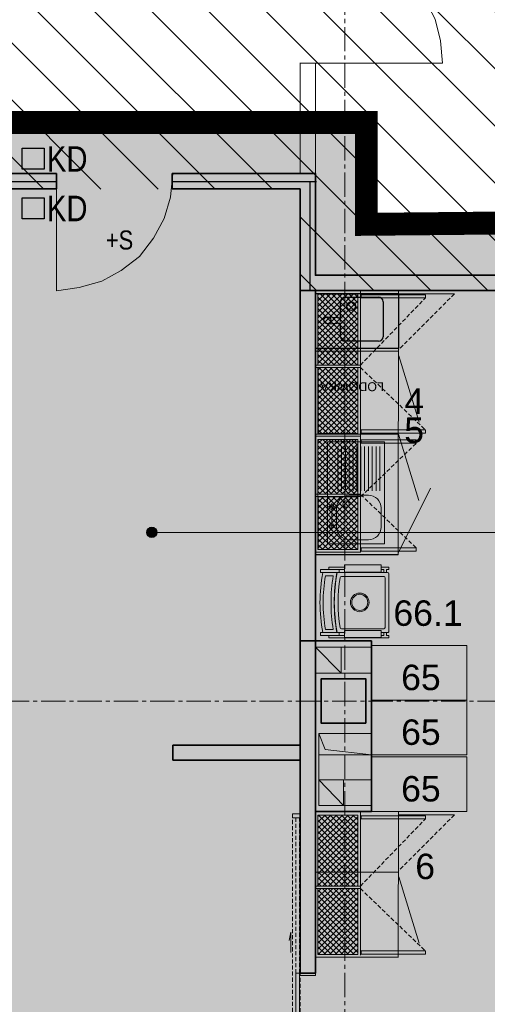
# Model space of a CAD drawing. Header units: millimetres. Extents: x -9409 to 0, y -5353 to 3057.
# Tile 250 of 256: x -5545 to -5178, y 269 to 1042. Entities that reach past the tile are written whole.
import ezdxf

# ---------------------------------------------------------------- set-up
doc = ezdxf.new("R2010")
doc.units = ezdxf.units.MM
for name, pattern in [('ACAD_ISO02W100', [15, 12, -3]), ('CENTER2', [28.575, 19.05, -3.175, 3.175, -3.175]), ('CONTINU', [0]), ('DASHED2', [0.375, 0.25, -0.125]), ('HIDDEN2', [4.7625, 3.175, -1.5875])]:
    doc.linetypes.add(name, pattern=pattern)
for name, color, linetype in [('72', 1, 'Continuous'), ('PDF _Geometria', 7, 'Continuous'), ('Z55', 151, 'Continuous')]:
    doc.layers.add(name, color=color, linetype=linetype)
for name, color, linetype, lineweight in [('A-AREA-____-IDEN', 81, 'Continuous', 5), ('SQ EI', 1, 'ZYGZAK', 9), ('sq_bud istn', 253, 'Continuous', 15), ('SQ_Drzwi', 170, 'Continuous', 9), ('SQ_HATCH', 140, 'Continuous', 13), ('SQ_ISTN.Ściany', 140, 'Continuous', 35), ('Sq_Okna', 170, 'Continuous', 9), ('SQ_Osie', 220, 'CENTER2', 9), ('SQ_PROJ.Ściany', 7, 'Continuous', 35), ('SQ_TECHNOLOGIA', 251, 'Continuous', 9), ('SQ_TECHNOLOGIA OPIS', 7, 'Continuous', 9), ('SQ_ZAKRES_OPRACOWANIA', 7, 'ACAD_ISO02W100', 20), ('WYPOSAŻENIE WBUDOWANE', 11, 'Continuous', 25)]:
    doc.layers.add(name, color=color, linetype=linetype, lineweight=lineweight)
doc.layers.add('SQ_P.POŻ', color=7, linetype='CONTINU', lineweight=13, true_color=0xc70000)
doc.styles.add('ARIAL', font='arial.ttf')
doc.styles.add('Arial Narrow_2', font='ARIALN.TTF', dxfattribs={"height": 20})
doc.styles.get("Standard").update_dxf_attribs({"font": 'arial.ttf'})
doc.linetypes.add('ZYGZAK', pattern='A,0.00254,-5.08,[131,ltypeshp.shx,S=5.08,R=0,X=-5.08,Y=0],-10.16,[131,ltypeshp.shx,S=5.08,R=180,X=5.08,Y=0],-5.08', length=20.32254)
pattern_1 = [(45, (1490587.5513, -878932.3244), (-2.24506403, 2.24506403), []), (135, (1490587.5513, -878932.3244), (-2.24506403, -2.24506403), [])]

# ---------------------------------------------------------------- blocks, each defined once
blk = doc.blocks.new('point')
at = {"layer": 'A-AREA-____-IDEN', "lineweight": -2}
h = blk.add_hatch(color=256, dxfattribs=at)
h.dxf.hatch_style = 1
edge = h.paths.add_edge_path()
edge.add_arc((0, 0), 4, 0, 360)
blk.add_circle((0, 0), 4, dxfattribs=at)
blk = doc.blocks.new('drzwi przesuwne 120')
at = {"layer": 'SQ_Drzwi', "linetype": 'HIDDEN2'}
for points in [[(7475.18, 7012.23), (7475.18, 6761.23), (7469.18, 6761.23), (7469.18, 7012.23)], [(7472.68, 7009.23), (7472.68, 6887.23), (7469.68, 6887.23), (7469.68, 7009.23)]]:
    blk.add_lwpolyline(points, close=True, dxfattribs=at)
at = {"layer": 'SQ_Drzwi'}
for points in [[(7469.18, 7012.23), (7475.18, 7012.23), (7475.18, 7009.23), (7469.18, 7009.23)], [(7472.68, 6887.23), (7472.68, 6765.23), (7469.68, 6765.23), (7469.68, 6887.23)]]:
    blk.add_lwpolyline(points, close=True, dxfattribs=at)
for points in [[(7476.41, 6903.34), (7476.41, 6919.34), (7477.91, 6912.72)], [(7469.68, 6885.23), (7469.68, 6887.23), (7457.18, 6887.23), (7457.18, 6885.23), (7469.68, 6885.23)], [(7513.7, 6834.23), (7454.08, 6834.23)], [(7475.18, 6763.23), (7475.18, 6765.23), (7457.18, 6765.23), (7457.18, 6763.23), (7469.18, 6763.23)], [(7475.18, 6763.23), (7475.18, 6761.23), (7469.18, 6761.23), (7469.18, 6763.23)]]:
    blk.add_lwpolyline(points, dxfattribs=at)
blk.add_circle((7527.21, 6836.23), 13, dxfattribs=at)
blk = doc.blocks.new('słupy konstr bud B')
at = {"layer": 'SQ_ISTN.Ściany', "lineweight": 5}
h = blk.add_hatch(dxfattribs=at)
h.set_pattern_fill('JIS_STN_1E', color=256, scale=10)
h.paths.add_polyline_path([(21350.78, 18613.95), (21315.78, 18613.95), (21315.78, 18578.95), (21350.78, 18578.95)])
h.paths.add_polyline_path([(21890.78, 18613.95), (21855.78, 18613.95), (21855.78, 18578.95), (21890.78, 18578.95)])
h.paths.add_polyline_path([(22190.78, 18613.95), (22155.78, 18613.95), (22155.78, 18578.95), (22190.78, 18578.95)])
h.paths.add_polyline_path([(22730.78, 18613.95), (22695.78, 18613.95), (22695.78, 18578.95), (22730.78, 18578.95)])
h.paths.add_polyline_path([(22730.78, 17953.95), (22695.78, 17953.95), (22695.78, 17918.95), (22730.78, 17918.95)])
h.paths.add_polyline_path([(22190.78, 17953.95), (22155.78, 17953.95), (22155.78, 17918.95), (22190.78, 17918.95)])
h.paths.add_polyline_path([(21890.78, 17953.95), (21855.78, 17953.95), (21855.78, 17918.95), (21890.78, 17918.95)])
h.paths.add_polyline_path([(21350.78, 17953.95), (21315.78, 17953.95), (21315.78, 17918.95), (21350.78, 17918.95)])
h.paths.add_polyline_path([(21350.78, 17293.95), (21315.78, 17293.95), (21315.78, 17258.95), (21350.78, 17258.95)])
h.paths.add_polyline_path([(21890.78, 17293.95), (21855.78, 17293.95), (21855.78, 17258.95), (21890.78, 17258.95)])
h.paths.add_polyline_path([(22190.78, 17293.95), (22155.78, 17293.95), (22155.78, 17258.95), (22190.78, 17258.95)])
h.paths.add_polyline_path([(22730.78, 17293.95), (22695.78, 17293.95), (22695.78, 17258.95), (22730.78, 17258.95)])
h.paths.add_polyline_path([(22695.78, 16633.95), (22730.78, 16633.95), (22730.78, 16598.95), (22695.78, 16598.95)])
h.paths.add_polyline_path([(22695.78, 14653.95), (22730.78, 14653.95), (22730.78, 14618.95), (22695.78, 14618.95)])
h.paths.add_polyline_path([(22695.78, 15313.95), (22730.78, 15313.95), (22730.78, 15278.95), (22695.78, 15278.95)])
h.paths.add_polyline_path([(22695.78, 15973.95), (22730.78, 15973.95), (22730.78, 15938.95), (22695.78, 15938.95)])
h.paths.add_polyline_path([(22155.78, 14653.95), (22190.78, 14653.95), (22190.78, 14618.95), (22155.78, 14618.95)])
h.paths.add_polyline_path([(22155.78, 15313.95), (22190.78, 15313.95), (22190.78, 15278.95), (22155.78, 15278.95)])
h.paths.add_polyline_path([(22155.78, 15973.95), (22190.78, 15973.95), (22190.78, 15938.95), (22155.78, 15938.95)])
h.paths.add_polyline_path([(22155.78, 16633.95), (22190.78, 16633.95), (22190.78, 16598.95), (22155.78, 16598.95)])
h.paths.add_polyline_path([(21855.78, 14653.95), (21890.78, 14653.95), (21890.78, 14618.95), (21855.78, 14618.95)])
h.paths.add_polyline_path([(21855.78, 15313.95), (21890.78, 15313.95), (21890.78, 15278.95), (21855.78, 15278.95)])
h.paths.add_polyline_path([(21855.78, 15973.95), (21890.78, 15973.95), (21890.78, 15938.95), (21855.78, 15938.95)])
h.paths.add_polyline_path([(21855.78, 16633.95), (21890.78, 16633.95), (21890.78, 16598.95), (21855.78, 16598.95)])
h.paths.add_polyline_path([(21315.78, 14653.95), (21350.78, 14653.95), (21350.78, 14618.95), (21315.78, 14618.95)])
h.paths.add_polyline_path([(21315.78, 15313.95), (21350.78, 15313.95), (21350.78, 15278.95), (21315.78, 15278.95)])
h.paths.add_polyline_path([(21315.78, 15973.95), (21350.78, 15973.95), (21350.78, 15938.95), (21315.78, 15938.95)])
h.paths.add_polyline_path([(21315.78, 16633.95), (21350.78, 16633.95), (21350.78, 16598.95), (21315.78, 16598.95)])
at = {"layer": 'SQ_ISTN.Ściany'}
blk.add_lwpolyline([(21855.78, 15313.95), (21890.78, 15313.95), (21890.78, 15278.95), (21855.78, 15278.95)], close=True, dxfattribs=at)
blk = doc.blocks.new('stan projektowany')
at = {"layer": 'sq_bud istn'}
h = blk.add_hatch(dxfattribs=at)
h.set_pattern_fill('LINE', color=256, scale=10, angle=135)
h.set_pattern_definition([(135, (-52710.16, -21414.304), (-22.45064, -22.45064), [])])
h.paths.add_polyline_path([(-15144.65, 11515.59), (-15046.65, 11515.59), (-15046.65, 11777.98), (-17204.52, 11777.98), (-17204.52, 11515.59), (-16664.65, 11515.59), (-16667.99, 10408.67), (-17204.52, 10408.67), (-17204.52, 8874.34), (-16667.99, 8874.34), (-16667.99, 8504.05), (-16382.65, 8503.65), (-16382.93, 8841.15), (-16219.65, 8841.15), (-16219.65, 9267.59), (-16019.65, 9267.59), (-16019.65, 10563.13), (-15789.65, 10563.13), (-15789.65, 10483.59), (-15752.65, 10483.59), (-15144.65, 10483.59)])
at = {"layer": 'SQ_HATCH'}
h = blk.add_hatch(dxfattribs=at)
h.set_pattern_fill('ANGLE')
h.set_pattern_definition([(0, (-10464.962, 6233.929), (0, 6.985), [5.08, -1.905]), (90, (-10464.962, 6233.929), (-6.985, 4e-16), [5.08, -1.905])])
h.paths.add_polyline_path([(-15233.14, 8198.65), (-15198.14, 8198.65), (-15176.65, 8198.65), (-15176.65, 8216.15), (-15144.65, 8216.15), (-15144.65, 8147.15), (-15144.65, 7886.15), (-15144.65, 7837.15), (-15144.65, 7734.77), (-15104.65, 7734.77), (-15104.65, 10535.59), (-15737.65, 10535.59), (-15737.65, 10615.59), (-15789.65, 10615.59), (-16075.65, 10615.59), (-16075.65, 9587.27), (-16120.11, 9587.27), (-16120.11, 9436.61), (-16071.65, 9436.61), (-16071.65, 9307.59), (-16259.65, 9307.59), (-16259.65, 8898.65), (-16704.65, 8898.65), (-16704.65, 7768.15), (-16704.65, 7751.82), (-16685.57, 7751.82), (-16685.57, 7130.61), (-16718.15, 7131.63), (-16718.15, 7178.15), (-16999.65, 7178.15), (-16999.65, 7808.15), (-19394.65, 7808.15), (-19394.65, 6211.23), (-19462.48, 6211.23), (-19462.48, 5925.46), (-18509.26, 5925.46), (-18509.26, 6211.23), (-17103.03, 6223.02), (-17103.03, 5881.49), (-15104.65, 5873.27), (-15104.65, 7734.77), (-15144.65, 7734.77), (-15144.65, 7707.15), (-15176.65, 7707.15), (-15176.65, 7706.65), (-15176.65, 7706.65), (-15259.89, 7706.65), (-15259.87, 7706.75), (-15259.87, 7707.15), (-15292.71, 7707.15), (-15292.71, 7696.65), (-15292.7, 7696.65), (-15292.71, 7706.65), (-15297.71, 7706.65), (-15297.7, 7699.45, 0.414214), (-15297.4, 7699.15), (-15296.5, 7699.15, -0.414214), (-15296.2, 7698.85), (-15296.2, 7696.95, 0.527766), (-15295.86, 7696.59, -0.450501), (-15295.27, 7696.07, -0.414104), (-15295.79, 7695.54), (-15295.07, 7695.5), (-15295.79, 7695.54, -0.414323), (-15296.32, 7696.07, -0.409171), (-15295.87, 7696.65, -0.450389), (-15296.2, 7696.95), (-15296.2, 7698.85, 0.414214), (-15296.5, 7699.15), (-15297.4, 7699.15, -0.414214), (-15297.7, 7699.45), (-15297.71, 7706.65), (-15292.71, 7706.65), (-15292.71, 7707.15), (-15259.87, 7707.15), (-15259.87, 7734.77), (-15473.3, 7734.77), (-15473.3, 7771.14, -0.414214), (-15477.3, 7775.14, -1), (-15469.3, 7775.14, -0.414214), (-15473.3, 7771.14), (-15473.3, 7749.3), (-15457.7, 7749.3), (-15457.7, 7760.15), (-15457.96, 7760.19), (-15457.96, 7773.87), (-15457.96, 7787.54), (-15457.7, 7799.3), (-15457.7, 7787.58), (-15431.62, 7791.36, -0.038172), (-15427.99, 7791.64, -0.032853), (-15424.84, 7791.44, -0.057631), (-15419.72, 7790.17, -0.057695), (-15415.53, 7788.02, -0.068919), (-15411.87, 7784.77, -0.070278), (-15409.44, 7780.92, -0.066142), (-15408.18, 7776.69, -0.045653), (-15407.94, 7773.2, -0.032968), (-15408.15, 7770.68, -0.068737), (-15409.44, 7766.28, -0.070278), (-15411.87, 7762.43, -0.068919), (-15415.53, 7759.18, -0.057695), (-15419.72, 7757.03, -0.057631), (-15424.84, 7755.76, -0.032853), (-15427.99, 7755.56, -0.033182), (-15431.15, 7755.77), (-15457.7, 7760.15), (-15457.7, 7749.3), (-15473.3, 7749.3), (-15473.3, 7734.77), (-15259.87, 7734.77), (-15259.87, 7837.15), (-15259.9, 7837.15), (-15259.87, 7837.13), (-15176.65, 7837.15), (-15176.65, 7734.77), (-15144.65, 7734.77), (-15144.65, 7837.15), (-15144.65, 7886.15), (-15176.65, 7886.15), (-15176.65, 8147.15), (-15176.65, 8163.65), (-15198.14, 8163.65), (-15233.14, 8163.65)])
at = {"layer": 'SQ_HATCH', "linetype": 'ByBlock', "true_color": 0x939598}
blk.add_hatch(color=252, dxfattribs=at).paths.add_polyline_path([(-15777.65, 10483.59), (-15789.65, 10483.59), (-15789.65, 10208.45), (-15777.65, 10208.45)])
at = {"layer": 'SQ_ISTN.Ściany', "lineweight": 5}
h = blk.add_hatch(dxfattribs=at)
h.set_pattern_fill('JIS_STN_1E', color=256, scale=10, angle=180)
h.set_pattern_definition([(225, (6117.647, 25457.596), (7.0710678, -7.0710678), []), (225, (6110.597, 25457.596), (7.0710678, -7.0710678), [10, -5])])
h.paths.add_polyline_path([(-15233.14, 6843.65), (-15198.14, 6843.65), (-15198.14, 6878.65), (-15233.14, 6878.65)])
h.paths.add_polyline_path([(-15773.14, 6843.65), (-15738.14, 6843.65), (-15738.14, 6878.65), (-15773.14, 6878.65)])
h.paths.add_polyline_path([(-16073.14, 6843.65), (-16038.14, 6843.65), (-16038.14, 6878.65), (-16073.14, 6878.65)])
h.paths.add_polyline_path([(-16613.14, 6843.65), (-16578.14, 6843.65), (-16578.14, 6878.65), (-16613.14, 6878.65)])
h.paths.add_polyline_path([(-16613.14, 7503.65), (-16578.14, 7503.65), (-16578.14, 7538.65), (-16613.14, 7538.65)])
h.paths.add_polyline_path([(-16073.14, 7503.65), (-16038.14, 7503.65), (-16038.14, 7538.65), (-16073.14, 7538.65)])
h.paths.add_polyline_path([(-15773.14, 7503.65), (-15738.14, 7503.65), (-15738.14, 7538.65), (-15773.14, 7538.65)])
h.paths.add_polyline_path([(-15233.14, 7503.65), (-15198.14, 7503.65), (-15198.14, 7538.65), (-15233.14, 7538.65)])
h.paths.add_polyline_path([(-15233.14, 8163.65), (-15198.14, 8163.65), (-15198.14, 8198.65), (-15233.14, 8198.65)])
h.paths.add_polyline_path([(-15773.14, 8163.65), (-15738.14, 8163.65), (-15738.14, 8198.65), (-15773.14, 8198.65)])
h.paths.add_polyline_path([(-16073.14, 8163.65), (-16038.14, 8163.65), (-16038.14, 8198.65), (-16073.14, 8198.65)])
h.paths.add_polyline_path([(-16613.14, 8163.65), (-16578.14, 8163.65), (-16578.14, 8198.65), (-16613.14, 8198.65)])
h.paths.add_polyline_path([(-16578.14, 8823.65), (-16613.14, 8823.65), (-16613.14, 8858.65), (-16578.14, 8858.65)])
h.paths.add_polyline_path([(-16578.14, 10803.65), (-16613.14, 10803.65), (-16613.14, 10838.65), (-16578.14, 10838.65)])
h.paths.add_polyline_path([(-16578.14, 10143.65), (-16613.14, 10143.65), (-16613.14, 10178.65), (-16578.14, 10178.65)])
h.paths.add_polyline_path([(-16578.14, 9483.65), (-16613.14, 9483.65), (-16613.14, 9518.65), (-16578.14, 9518.65)])
h.paths.add_polyline_path([(-16038.14, 10803.65), (-16073.14, 10803.65), (-16073.14, 10838.65), (-16038.14, 10838.65)])
h.paths.add_polyline_path([(-16038.14, 10143.65), (-16073.14, 10143.65), (-16073.14, 10178.65), (-16038.14, 10178.65)])
h.paths.add_polyline_path([(-16038.14, 9483.65), (-16073.14, 9483.65), (-16073.14, 9518.65), (-16038.14, 9518.65)])
h.paths.add_polyline_path([(-16038.14, 8823.65), (-16073.14, 8823.65), (-16073.14, 8858.65), (-16038.14, 8858.65)])
h.paths.add_polyline_path([(-15738.14, 10803.65), (-15773.14, 10803.65), (-15773.14, 10838.65), (-15738.14, 10838.65)])
h.paths.add_polyline_path([(-15738.14, 10143.65), (-15773.14, 10143.65), (-15773.14, 10178.65), (-15738.14, 10178.65)])
h.paths.add_polyline_path([(-15738.14, 9483.65), (-15773.14, 9483.65), (-15773.14, 9518.65), (-15738.14, 9518.65)])
h.paths.add_polyline_path([(-15738.14, 8823.65), (-15773.14, 8823.65), (-15773.14, 8858.65), (-15738.14, 8858.65)])
h.paths.add_polyline_path([(-15198.14, 10803.65), (-15233.14, 10803.65), (-15233.14, 10838.65), (-15198.14, 10838.65)])
h.paths.add_polyline_path([(-15198.14, 10143.65), (-15233.14, 10143.65), (-15233.14, 10178.65), (-15198.14, 10178.65)])
h.paths.add_polyline_path([(-15198.14, 9483.65), (-15233.14, 9483.65), (-15233.14, 9518.65), (-15198.14, 9518.65)])
h.paths.add_polyline_path([(-15198.14, 8823.65), (-15233.14, 8823.65), (-15233.14, 8858.65), (-15198.14, 8858.65)])
at = {"layer": 'PDF _Geometria', "lineweight": 13}
for points in [[(-15733.65, 10203.45), (-15777.65, 10203.45), (-15777.65, 10183.14), (-15733.65, 10183.14)], [(-15757.34, 10203.45), (-15757.34, 10183.14), (-15777.65, 10203.45)], [(-15775.11, 10118.83), (-15733.65, 10118.83), (-15770.04, 10123.07), (-15775.11, 10135.76)], [(-15755.65, 10099.37), (-15755.65, 10079.07), (-15775.11, 10099.37), (-15733.65, 10099.37)]]:
    blk.add_lwpolyline(points, dxfattribs=at)
blk.add_lwpolyline([(-15733.65, 10135.76), (-15775.11, 10135.76), (-15775.11, 10079.07), (-15733.65, 10079.07)], close=True, dxfattribs=at)
at = {"layer": 'SQ EI', "lineweight": 25, "const_width": 1}
for points in [[(-15981.11, 10569.19), (-16034.42, 10569.19)], [(-15776.63, 10569.19), (-15890.31, 10569.19)], [(-15781.89, 10569.19), (-15781.89, 10483.59)]]:
    blk.add_lwpolyline(points, dxfattribs=at)
at = {"layer": 'sq_bud istn'}
for p, q in [((-15777.65, 10662.06), (-15789.88, 10662.06)), ((-15789.65, 10662.06), (-15789.65, 10575.59)), ((-15777.65, 10662.06), (-15789.65, 10662.06)), ((-15777.65, 10662.06), (-15777.65, 10575.59)), ((-15777.65, 10575.59), (-15777.65, 10495.59)), ((-15176.65, 10495.59), (-15777.65, 10495.59))]:
    blk.add_line(p, q, dxfattribs=at)
blk.add_lwpolyline([(-15777.65, 10662.06), (-15677.8, 10662.06), (-15679.5, 10679.83), (-15683.72, 10696.75), (-15691.34, 10711.98), (-15701.49, 10726.36), (-15713.34, 10739.06), (-15727.73, 10749.21), (-15743.81, 10755.98), (-15760.72, 10761.06), (-15777.65, 10761.9)], dxfattribs=at)
at = {"layer": 'sq_bud istn', "color": 18, "true_color": 0x000000}
blk.add_lwpolyline([(-15981.11, 10575.59), (-15981.11, 10483.35), (-15963.34, 10485.89), (-15945.57, 10490.96), (-15930.34, 10499.43), (-15915.96, 10510.43), (-15904.96, 10524.81), (-15896.49, 10540.04), (-15891.42, 10556.96), (-15889.73, 10575.59)], dxfattribs=at)
at = {"layer": 'SQ_ISTN.Ściany'}
for p, q in [((-15981.11, 10575.59), (-16019.65, 10575.59)), ((-15981.11, 10575.59), (-15981.11, 10563.59)), ((-15890.2, 10575.59), (-15890.2, 10563.59)), ((-15981.11, 10563.59), (-16019.65, 10563.59)), ((-15789.65, 10563.59), (-15890.2, 10563.59)), ((-15789.65, 10563.59), (-15789.65, 10483.59)), ((-15176.65, 10483.59), (-15789.65, 10483.59)), ((-15789.65, 10483.59), (-15789.65, 9947.47)), ((-15777.65, 10483.59), (-15777.65, 9947.47)), ((-15789.65, 10208.45), (-15789.65, 9947.47)), ((-15777.65, 10208.45), (-15777.65, 9947.47)), ((-15733.65, 10208.45), (-15777.65, 10208.45)), ((-15733.65, 10074.37), (-15733.65, 10208.45)), ((-15789.65, 10126.45), (-15889.73, 10126.45)), ((-15889.73, 10126.45), (-15889.73, 10114.6)), ((-15889.73, 10114.6), (-15789.65, 10114.6)), ((-15733.65, 10074.37), (-15777.65, 10074.37)), ((-15777.65, 9947.47), (-15789.65, 9947.47))]:
    blk.add_line(p, q, dxfattribs=at)
blk.add_lwpolyline([(-15144.65, 10457.15), (-15144.65, 10495.59), (-15777.65, 10495.59), (-15777.65, 10575.59), (-15890.2, 10575.59)], dxfattribs=at)
at = {"layer": 'SQ_Osie'}
blk.add_line((-15754.65, 11604.94), (-15754.65, 6094.73), dxfattribs=at)
blk.add_lwpolyline([(-15059.67, 10161.15), (-16726.65, 10161.15)], dxfattribs=at)
at = {"layer": 'SQ_PROJ.Ściany'}
for p, q in [((-15789.65, 10208.45), (-15789.65, 10483.59)), ((-15789.65, 10208.45), (-15789.65, 10483.59)), ((-15777.65, 10208.45), (-15777.65, 10483.59)), ((-15777.65, 10208.45), (-15777.65, 10483.59))]:
    blk.add_line(p, q, dxfattribs=at)
blk.add_lwpolyline([(-15789.65, 10483.59), (-15777.65, 10483.59), (-15777.65, 10208.45), (-15789.65, 10208.45)], close=True, dxfattribs=at)
at = {"layer": 'SQ_ZAKRES_OPRACOWANIA', "color": 251, "linetype": 'DASHED2', "ltscale": 100, "true_color": 0x636466, "const_width": 18}
blk.add_lwpolyline([(-16071.65, 9307.59), (-16071.65, 9436.61), (-16120.11, 9436.61), (-16120.11, 9587.27), (-16075.65, 9587.27), (-16075.65, 10615.59), (-15789.65, 10615.59), (-15737.65, 10615.59), (-15737.65, 10535.59), (-15104.65, 10541.71), (-15104.65, 7946.16)], dxfattribs=at)
at = {"layer": 'SQ_Drzwi', "xscale": -1}
blk.add_blockref('drzwi przesuwne 120', (-8320.47, 3060.25), dxfattribs=at)
at = {"layer": 'SQ_ISTN.Ściany', "rotation": 180}
blk.add_blockref('słupy konstr bud B', (6117.65, 25457.6), dxfattribs=at)
at = {"layer": 'SQ_P.POŻ', "insert": (-15931.56, 10523.17), "char_height": 15, "width": 90.1214, "attachment_point": 5, "style": 'Arial Narrow_2'}
blk.add_mtext('+S', dxfattribs=at)
blk = doc.blocks.new('zlew_02')
at = {"layer": 'WYPOSAŻENIE WBUDOWANE', "lineweight": 0}
for p, q in [((3.51, 36.77), (38.51, 36.77)), ((3.51, 33.77), (38.51, 33.77)), ((3.51, 30.77), (38.51, 30.77)), ((3.51, 27.77), (38.51, 27.77)), ((3.51, 24.77), (38.51, 24.77)), ((3.51, 21.77), (38.51, 21.77)), ((3.51, 18.77), (38.51, 18.77)), ((3.51, 15.77), (38.51, 15.77)), ((3.51, 12.77), (38.51, 12.77)), ((3.51, 9.77), (38.51, 9.77)), ((3.51, 6.77), (38.51, 6.77)), ((3.51, 3.77), (38.51, 3.77))]:
    blk.add_line(p, q, dxfattribs=at)
blk.add_lwpolyline([(0, 45), (80, 45), (80, 0), (0, 0)], close=True, dxfattribs=at)
for points in [[(68.89, 41.41), (48.04, 41.41)], [(56.06, 41.41), (48.04, 41.41)], [(68.89, 41.41), (48.04, 41.41)], [(56.06, 41.41), (48.04, 41.41)], [(68.89, 41.41), (48.04, 41.41)], [(50.97, 44.26), (50.97, 38.57)], [(50.97, 44.26), (50.97, 38.57)], [(65.8, 44.26), (65.8, 38.57)], [(65.8, 44.26), (65.8, 38.57)]]:
    blk.add_lwpolyline(points, dxfattribs=at)
blk.add_lwpolyline([(51.9, 37.77), (66.9, 37.77, -0.414214), (76.9, 27.77), (76.9, 12.77, -0.414214), (66.9, 2.77), (51.9, 2.77, -0.414214), (41.9, 12.77), (41.9, 27.77, -0.414214)], format="xyb", close=True, dxfattribs=at)
for centre, radius in [((51.19, 41.62), 1.91), ((51.19, 41.62), 1.91), ((51.19, 41.62), 1.91), ((51.19, 41.62), 1.91), ((66.01, 41.62), 1.91), ((66.01, 41.62), 1.91), ((66.01, 41.62), 1.91), ((66.01, 41.62), 1.91), ((48.83, 30.28), 2.54)]:
    blk.add_circle(centre, radius, dxfattribs=at)
blk = doc.blocks.new('ZESTAW')
at = {"layer": 'SQ_TECHNOLOGIA'}
h = blk.add_hatch(dxfattribs=at)
h.set_pattern_fill('ANSI37', color=256)
h.set_pattern_definition([(45, (1490587.5513, -878975.942), (-2.24506403, 2.24506403), []), (135, (1490587.5513, -878975.942), (-2.24506403, -2.24506403), [])])
edge = h.paths.add_edge_path()
edge.add_line((-37103.44, 9151.56), (-37072.16, 9151.56))
edge.add_line((-37072.16, 9150.12), (-37072.16, 9193.06))
edge.add_line((-37072.16, 9193.06), (-37103.44, 9193.06))
edge.add_line((-37103.44, 9150.12), (-37103.44, 9193.06))
h = blk.add_hatch(dxfattribs=at)
h.set_pattern_fill('ANSI37', color=256)
h.set_pattern_definition(pattern_1)
h.paths.add_polyline_path([(-37103.44, 9106.5), (-37072.16, 9106.5), (-37072.16, 9149.44), (-37103.44, 9149.44)])
h = blk.add_hatch(dxfattribs=at)
h.set_pattern_fill('ANSI37', color=256)
h.set_pattern_definition([(45, (1490587.5513, -878989.9754), (-2.24506403, 2.24506403), []), (135, (1490587.5513, -878989.9754), (-2.24506403, -2.24506403), [])])
h.paths.add_polyline_path([(-37103.44, 9050.06), (-37072.16, 9050.06), (-37072.16, 9101.96), (-37103.44, 9101.96)])
h = blk.add_hatch(dxfattribs=at)
h.set_pattern_fill('ANSI37', color=256)
h.set_pattern_definition(pattern_1)
edge = h.paths.add_edge_path()
edge.add_line((-37103.44, 8992.41), (-37072.16, 8992.41))
edge.add_line((-37072.16, 8992.41), (-37072.16, 9048.18))
edge.add_line((-37103.44, 8992.41), (-37103.44, 9048.18))
edge.add_line((-37070.16, 9048.18), (-37105.44, 9048.18))
for p, q in [((-37135.16, 9195.79), (-37160.66, 9144.78)), ((-37135.16, 9197.06), (-37070.16, 9197.06)), ((-37135.16, 9195.06), (-37135.16, 9197.06)), ((-37135.16, 9197.01), (-37070.16, 9197.01)), ((-37135.16, 9197.01), (-37135.16, 9195.01)), ((-37070.16, 9197.01), (-37070.16, 8989.58)), ((-37106.1, 9194.34), (-37149.39, 9194.34)), ((-37149.39, 9191.77), (-37149.39, 9194.34)), ((-37149.39, 9191.77), (-37106.1, 9191.77)), ((-37135.16, 9195.01), (-37135.35, 8989.58)), ((-37106.1, 9191.77), (-37106.1, 9194.34)), ((-37070.16, 9195.06), (-37105.44, 9195.06)), ((-37105.44, 9149.56), (-37105.44, 9195.06)), ((-37070.16, 9195.06), (-37105.44, 9195.06)), ((-37070.16, 9195.06), (-37105.44, 9195.06)), ((-37070.16, 9195.06), (-37105.44, 9195.06)), ((-37072.16, 9193.06), (-37103.44, 9193.06)), ((-37103.44, 9151.56), (-37103.44, 9193.06)), ((-37072.16, 9193.06), (-37103.44, 9193.06)), ((-37103.44, 9150.12), (-37103.44, 9193.06)), ((-37072.16, 9150.12), (-37072.16, 9193.06)), ((-37070.16, 9103.96), (-37070.16, 9195.06)), ((-37135.31, 9102.41), (-37151.37, 9154.51)), ((-37070.16, 9151.44), (-37105.44, 9151.44)), ((-37105.44, 9103.96), (-37105.44, 9151.44)), ((-37070.16, 9149.56), (-37105.44, 9149.56)), ((-37072.16, 9151.56), (-37103.44, 9151.56)), ((-37103.44, 9151.56), (-37072.16, 9151.56)), ((-37072.16, 9149.44), (-37103.44, 9149.44)), ((-37103.44, 9106.5), (-37103.44, 9149.44)), ((-37072.16, 9106.5), (-37072.16, 9149.44)), ((-37149.39, 9109.54), (-37106.1, 9109.54)), ((-37149.39, 9106.97), (-37149.39, 9109.54)), ((-37106.1, 9106.97), (-37149.39, 9106.97)), ((-37106.1, 9109.54), (-37106.1, 9106.97)), ((-37070.16, 9103.96), (-37105.44, 9103.96)), ((-37105.44, 9035.46), (-37105.44, 9103.96)), ((-37070.16, 9103.96), (-37105.44, 9103.96)), ((-37070.16, 9103.96), (-37105.44, 9103.96)), ((-37070.16, 9103.96), (-37105.44, 9103.96)), ((-37070.16, 9103.96), (-37105.44, 9103.96)), ((-37103.44, 9106.5), (-37072.16, 9106.5)), ((-37070.16, 8989.87), (-37070.16, 9103.96)), ((-37106.1, 9101.69), (-37156.54, 9101.69)), ((-37156.54, 9099.12), (-37156.54, 9101.69)), ((-37156.54, 9099.12), (-37106.1, 9099.12)), ((-37135.31, 9102.41), (-37070.16, 9102.41)), ((-37106.1, 9099.12), (-37106.1, 9101.69)), ((-37072.16, 9101.96), (-37103.44, 9101.96)), ((-37103.44, 9050.06), (-37103.44, 9101.96)), ((-37072.16, 9101.96), (-37103.44, 9101.96)), ((-37103.44, 9050.06), (-37103.44, 9101.96)), ((-37072.16, 9050.06), (-37072.16, 9101.96)), ((-37135.69, 9040.9), (-37151.76, 9093)), ((-37070.16, 9050.06), (-37105.44, 9050.06)), ((-37103.44, 9050.06), (-37072.16, 9050.06)), ((-37070.16, 9048.18), (-37105.44, 9048.18)), ((-37103.44, 8992.41), (-37103.44, 9048.18)), ((-37072.16, 8992.41), (-37072.16, 9048.18)), ((-37135.31, 9037.31), (-37069.98, 9037.31)), ((-37105.44, 8989.87), (-37105.44, 9037.34)), ((-37156.54, 8995.44), (-37106.1, 8995.44)), ((-37156.54, 8992.87), (-37156.54, 8995.44)), ((-37106.1, 8995.44), (-37106.1, 8992.87)), ((-37179.36, 8992.19), (-37135.35, 8992.19)), ((-37106.1, 8992.87), (-37156.54, 8992.87)), ((-37135.35, 8989.58), (-37070.16, 8989.58)), ((-37070.16, 8989.87), (-37105.44, 8989.87)), ((-37103.44, 8992.41), (-37072.16, 8992.41))]:
    blk.add_line(p, q, dxfattribs=at)
at = {"layer": 'SQ_TECHNOLOGIA', "linetype": 'HIDDEN2'}
for p, q in [((-37105.67, 9149.79), (-37149.39, 9191.77)), ((-37105.67, 9151.52), (-37149.39, 9109.54)), ((-37105.44, 9050.06), (-37156.54, 9099.12)), ((-37105.44, 9048.18), (-37156.54, 8995.44)), ((-37179.36, 8992.19), (-37135.35, 9036.23))]:
    blk.add_line(p, q, dxfattribs=at)
at = {"layer": 'WYPOSAŻENIE WBUDOWANE'}
for p, q in [((-37123.25, 8998.37), (-37123.25, 9025.87)), ((-37119.75, 9029.37), (-37093.25, 9029.37)), ((-37089.75, 9025.87), (-37089.75, 9015.43)), ((-37089.75, 9013.79), (-37089.75, 8998.37)), ((-37093.25, 8994.87), (-37119.75, 8994.87))]:
    blk.add_line(p, q, dxfattribs=at)
at = {"layer": 'WYPOSAŻENIE WBUDOWANE', "ltscale": 3}
for p, q in [((-37079.61, 9010.19), (-37091.15, 9011.11)), ((-37079.55, 9015.63), (-37091.1, 9014.95))]:
    blk.add_line(p, q, dxfattribs=at)
at = {"layer": 'WYPOSAŻENIE WBUDOWANE'}
blk.add_lwpolyline([(-37135.35, 8991.87), (-37135.35, 9035.13), (-37070.53, 9035.13), (-37070.53, 8991.87)], close=True, dxfattribs=at)
at = {"layer": 'WYPOSAŻENIE WBUDOWANE', "ltscale": 3}
blk.add_circle((-37079.58, 9012.91), 2.72, dxfattribs=at)
at = {"layer": 'WYPOSAŻENIE WBUDOWANE'}
blk.add_circle((-37098.25, 9001.87), 3.35, dxfattribs=at)
for centre, start, end in [((-37119.75, 9025.87), 90, 180), ((-37093.25, 9025.87), 0, 90), ((-37119.75, 8998.37), 180, 270), ((-37093.25, 8998.37), 270, 0)]:
    blk.add_arc(centre, 3.5, start, end, dxfattribs=at)
at = {"layer": 'Z55'}
for p, q in [((-37072.16, 9151.56), (-37072.16, 9193.06)), ((-37072.16, 9050.06), (-37072.16, 9101.96))]:
    blk.add_line(p, q, dxfattribs=at)
at = {"layer": 'WYPOSAŻENIE WBUDOWANE', "xscale": -1, "rotation": 270}
blk.add_blockref('zlew_02', (-37124.52, 9108.48), dxfattribs=at)
at = {"layer": 'SQ_TECHNOLOGIA', "ltscale": 3}
blk.add_text('LODÓWKA', height=7, dxfattribs=at).set_placement((-37123.94, 9061.62))
blk = doc.blocks.new('krzesło toaletowe')
at = {"layer": 'SQ_TECHNOLOGIA'}
for points in [[(-3107.16, -2870.94), (-3109.51, -2870.94), (-3109.51, -2856.16), (-3107.16, -2856.16)], [(-3057.69, -2870.94), (-3060.04, -2870.94), (-3060.04, -2856.16), (-3057.69, -2856.16)], [(-3111.13, -2875.06), (-3105.48, -2875.06), (-3105.48, -2903.98), (-3111.13, -2903.98)], [(-3059.57, -2875.06), (-3053.93, -2875.06), (-3053.93, -2903.98), (-3059.57, -2903.98)]]:
    blk.add_lwpolyline(points, close=True, dxfattribs=at)
for points in [[(-3107.16, -2869.17), (-3107.16, -2858.01, -0.091436), (-3060.04, -2858.01), (-3060.04, -2869.17, 0.091436), (-3107.16, -2869.17)], [(-3107.16, -2875.06), (-3107.16, -2869.27, -0.091436), (-3060.04, -2869.27), (-3060.04, -2909, -0.414214), (-3061.04, -2910), (-3106.16, -2910, -0.414214), (-3107.16, -2909), (-3107.16, -2903.98)]]:
    blk.add_lwpolyline(points, format="xyb", dxfattribs=at)
for points in [[(-3104.66, -2866.25), (-3104.66, -2860.14, -0.084852), (-3062.54, -2860.14), (-3062.54, -2866.25, 0.082191)], [(-3064.04, -2907), (-3103.16, -2907, -0.414214), (-3104.16, -2906), (-3104.16, -2872.64, -0.369232), (-3103.32, -2871.66, -0.078148), (-3063.88, -2871.66, -0.369232), (-3063.04, -2872.64), (-3063.04, -2906, -0.414214)]]:
    blk.add_lwpolyline(points, format="xyb", close=True, dxfattribs=at)
for points in [[(-3107.16, -2908), (-3109.51, -2908), (-3109.51, -2910), (-3111.34, -2910), (-3111.34, -2862.81), (-3109.51, -2862.81), (-3109.51, -2875.06)], [(-3055.86, -2875.06), (-3055.86, -2862.81), (-3057.69, -2862.81), (-3057.69, -2875.06)], [(-3109.51, -2903.98), (-3109.51, -2906), (-3107.16, -2906), (-3107.16, -2908)], [(-3060.04, -2908), (-3057.69, -2908), (-3057.69, -2910), (-3055.86, -2910), (-3055.86, -2903.98)], [(-3057.69, -2903.98), (-3057.69, -2906), (-3060.04, -2906), (-3060.04, -2908)], [(-3055.86, -2903.98), (-3055.86, -2906)]]:
    blk.add_lwpolyline(points, dxfattribs=at)
for radius in [7.31, 6.31]:
    blk.add_circle((-3083.41, -2887.08), radius, dxfattribs=at)
blk = doc.blocks.new('WYPOSAŻENIE')
at = {"layer": '72', "color": 30, "true_color": 0xf26722}
for points in [[(7622.8, 941.07), (7640.11, 941.07), (7640.11, 924.54), (7622.8, 924.54)], [(7622.8, 902.16), (7640.11, 902.16), (7640.11, 885.63), (7622.8, 885.63)]]:
    blk.add_lwpolyline(points, close=True, dxfattribs=at)
at = {"layer": 'SQ_TECHNOLOGIA'}
for p, q in [((7918.44, 420.08), (7853.25, 420.08)), ((7853.25, 307.25), (7853.25, 420.08)), ((7853.25, 419.79), (7888.53, 419.79)), ((7853.25, 419.79), (7853.25, 305.7)), ((7888.53, 419.79), (7888.53, 372.32)), ((7918.33, 305.7), (7918.44, 420.08)), ((7886.53, 417.25), (7855.25, 417.25)), ((7855.25, 417.25), (7855.25, 361.48)), ((7886.53, 417.25), (7886.53, 361.48)), ((7889.19, 416.79), (7939.63, 416.79)), ((7889.19, 414.22), (7889.19, 416.79)), ((7939.63, 414.22), (7889.19, 414.22)), ((7962.45, 417.47), (7918.44, 417.47)), ((7939.63, 416.79), (7939.63, 414.22)), ((7918.39, 372.35), (7853.07, 372.35)), ((7888.53, 374.2), (7888.53, 307.25)), ((7918.78, 368.76), (7934.85, 316.66)), ((7853.25, 361.48), (7888.53, 361.48)), ((7853.25, 359.6), (7888.53, 359.6)), ((7886.53, 359.6), (7855.25, 359.6)), ((7855.25, 359.6), (7855.25, 307.7)), ((7886.53, 359.6), (7886.53, 307.7)), ((7886.53, 359.6), (7886.53, 307.7)), ((7939.63, 310.54), (7889.19, 310.54)), ((7889.19, 310.54), (7889.19, 307.97)), ((7939.63, 310.54), (7939.63, 307.97)), ((7918.39, 305.7), (7853.25, 305.7)), ((7855.25, 307.7), (7886.53, 307.7)), ((7855.25, 307.7), (7886.53, 307.7)), ((7889.19, 307.97), (7939.63, 307.97))]:
    blk.add_line(p, q, dxfattribs=at)
at = {"layer": 'SQ_TECHNOLOGIA', "linetype": 'Continuous'}
for p, q in [((7883.37, 417.25), (7855.25, 389.14)), ((7878.88, 417.25), (7855.25, 393.63)), ((7874.39, 417.25), (7855.25, 398.12)), ((7869.9, 417.25), (7855.25, 402.61)), ((7865.41, 417.25), (7855.25, 407.1)), ((7860.92, 417.25), (7855.25, 411.59)), ((7856.43, 417.25), (7855.25, 416.08)), ((7886.53, 415.92), (7855.25, 384.65)), ((7855.25, 413.26), (7886.53, 381.99)), ((7886.53, 411.43), (7855.25, 380.15)), ((7855.75, 417.25), (7886.53, 386.48)), ((7860.24, 417.25), (7886.53, 390.97)), ((7864.73, 417.25), (7886.53, 395.46)), ((7869.22, 417.25), (7886.53, 399.95)), ((7873.71, 417.25), (7886.53, 404.44)), ((7878.2, 417.25), (7886.53, 408.93)), ((7882.69, 417.25), (7886.53, 413.42)), ((7855.25, 408.77), (7886.53, 377.5)), ((7886.53, 406.94), (7855.25, 375.66)), ((7855.25, 404.28), (7886.53, 373)), ((7886.53, 402.45), (7855.25, 371.17)), ((7855.25, 399.79), (7886.53, 368.51)), ((7886.53, 397.96), (7855.25, 366.68)), ((7855.25, 395.3), (7886.53, 364.02)), ((7886.53, 393.47), (7854.54, 361.48)), ((7855.25, 390.81), (7884.58, 361.48)), ((7886.53, 388.98), (7859.03, 361.48)), ((7855.25, 386.32), (7880.09, 361.48)), ((7855.25, 381.83), (7875.6, 361.48)), ((7886.53, 384.49), (7863.52, 361.48)), ((7886.53, 380), (7868.01, 361.48)), ((7855.25, 377.34), (7871.11, 361.48)), ((7855.25, 372.85), (7866.62, 361.48)), ((7886.53, 375.51), (7872.5, 361.48)), ((7855.25, 368.36), (7862.13, 361.48)), ((7855.25, 363.87), (7857.64, 361.48)), ((7886.53, 371.02), (7876.99, 361.48)), ((7886.53, 366.53), (7881.48, 361.48)), ((7884.81, 359.6), (7855.25, 330.04)), ((7880.32, 359.6), (7855.25, 334.53)), ((7875.83, 359.6), (7855.25, 339.02)), ((7871.34, 359.6), (7855.25, 343.51)), ((7866.85, 359.6), (7855.25, 348)), ((7862.36, 359.6), (7855.25, 352.49)), ((7857.87, 359.6), (7855.25, 356.98)), ((7855.25, 358.66), (7886.53, 327.38)), ((7886.53, 356.83), (7855.25, 325.55)), ((7858.8, 359.6), (7886.53, 331.87)), ((7863.29, 359.6), (7886.53, 336.36)), ((7867.78, 359.6), (7886.53, 340.85)), ((7872.27, 359.6), (7886.53, 345.34)), ((7876.76, 359.6), (7886.53, 349.83)), ((7881.25, 359.6), (7886.53, 354.32)), ((7885.74, 359.6), (7886.53, 358.81)), ((7886.53, 362.04), (7885.97, 361.48)), ((7855.25, 354.17), (7886.53, 322.89)), ((7886.53, 352.34), (7855.25, 321.06)), ((7855.25, 349.68), (7886.53, 318.4)), ((7886.53, 347.85), (7855.25, 316.57)), ((7855.25, 345.19), (7886.53, 313.91)), ((7886.53, 343.36), (7855.25, 312.08)), ((7855.25, 340.7), (7886.53, 309.42)), ((7855.25, 336.21), (7883.77, 307.7)), ((7886.53, 338.87), (7855.36, 307.7)), ((7886.53, 334.38), (7859.85, 307.7)), ((7855.25, 331.72), (7879.28, 307.7)), ((7855.25, 327.23), (7874.79, 307.7)), ((7886.53, 329.89), (7864.34, 307.7)), ((7886.53, 325.4), (7868.83, 307.7)), ((7855.25, 322.74), (7870.29, 307.7)), ((7855.25, 318.25), (7865.8, 307.7)), ((7886.53, 320.91), (7873.32, 307.7)), ((7855.25, 313.76), (7861.31, 307.7)), ((7886.53, 316.42), (7877.81, 307.7)), ((7886.53, 311.93), (7882.3, 307.7)), ((7855.25, 309.27), (7856.82, 307.7))]:
    blk.add_line(p, q, dxfattribs=at)
at = {"layer": 'SQ_TECHNOLOGIA', "linetype": 'HIDDEN2'}
for p, q in [((7888.53, 361.48), (7939.63, 414.22)), ((7962.45, 417.47), (7918.44, 373.43)), ((7888.53, 359.6), (7939.63, 310.54))]:
    blk.add_line(p, q, dxfattribs=at)
at = {"layer": 'SQ_TECHNOLOGIA'}
for points in [[(7897.25, 550.54), (7972.25, 550.54), (7972.25, 507.54), (7897.25, 507.54)], [(7897.25, 507.54), (7972.25, 507.54), (7972.25, 464.54), (7897.25, 464.54)], [(7897.25, 463.08), (7972.25, 463.08), (7972.25, 420.08), (7897.25, 420.08)]]:
    blk.add_lwpolyline(points, close=True, dxfattribs=at)
at = {"layer": 'Sq_Okna', "lineweight": 30, "rotation": 90}
blk.add_blockref('krzesło toaletowe', (5000.97, 3667.77), dxfattribs=at)
at = {"layer": 'SQ_TECHNOLOGIA', "rotation": 180}
blk.add_blockref('ZESTAW', (-29216.91, 9818.88), dxfattribs=at)
at = {"layer": '72', "color": 30, "true_color": 0xf26722, "char_height": 20, "width": 109.2971, "attachment_point": 5, "style": 'Arial Narrow_2'}
for insert in [(7658.23, 932.65), (7658.23, 893.74)]:
    blk.add_mtext('KD', dxfattribs=dict(at, insert=insert))

msp = doc.modelspace()

# ---------------------------------------------------------------- hatches: boundary and pattern name
at = {"layer": 'SQ_HATCH'}
h = msp.add_hatch(dxfattribs=at)
h.set_pattern_fill('ANGLE')
h.set_pattern_definition([(0, (0, -3420.361), (0, 6.985), [5.08, -1.905]), (90, (0, -3420.361), (-6.985, 4e-16), [5.08, -1.905])])
h.paths.add_polyline_path([(-4768.17, -1455.64), (-4733.17, -1455.64), (-4711.69, -1455.64), (-4711.69, -1438.14), (-4679.69, -1438.14), (-4679.69, -1507.14), (-4679.69, -1768.14), (-4679.69, -1817.14), (-4679.69, -1919.52), (-4639.69, -1919.52), (-4639.69, 881.3), (-5272.69, 881.3), (-5272.69, 961.3), (-5324.69, 961.3), (-5610.69, 961.3), (-5610.69, -67.02), (-5655.15, -67.02), (-5655.15, -217.68), (-5606.69, -217.68), (-5606.69, -346.7), (-5794.69, -346.7), (-5794.69, -755.64), (-6239.69, -755.64), (-6239.69, -1886.14), (-6239.69, -1902.47), (-6220.6, -1902.47), (-6220.6, -2523.68), (-6253.19, -2522.66), (-6253.19, -2476.14), (-6534.69, -2476.14), (-6534.69, -1846.14), (-8929.69, -1846.14), (-8929.69, -3443.06), (-8997.52, -3443.06), (-8997.52, -3728.83), (-8044.3, -3728.83), (-8044.3, -3443.06), (-6638.07, -3431.27), (-6638.07, -3772.8), (-4639.69, -3781.02), (-4639.69, -1919.52), (-4679.69, -1919.52), (-4679.69, -1947.14), (-4711.69, -1947.14), (-4711.69, -1947.64), (-4711.69, -1947.64), (-4794.93, -1947.64), (-4794.91, -1947.54), (-4794.91, -1947.14), (-4827.74, -1947.14), (-4827.74, -1957.64), (-4827.74, -1957.64), (-4827.74, -1947.64), (-4832.74, -1947.64), (-4832.74, -1954.84, 0.414214), (-4832.44, -1955.14), (-4831.54, -1955.14, -0.414214), (-4831.24, -1955.44), (-4831.24, -1957.34, 0.527766), (-4830.9, -1957.7, -0.450501), (-4830.3, -1958.22, -0.414104), (-4830.83, -1958.75), (-4830.11, -1958.79), (-4830.83, -1958.75, -0.414323), (-4831.36, -1958.22, -0.409171), (-4830.9, -1957.64, -0.450389), (-4831.24, -1957.34), (-4831.24, -1955.44, 0.414214), (-4831.54, -1955.14), (-4832.44, -1955.14, -0.414214), (-4832.74, -1954.84), (-4832.74, -1947.64), (-4827.74, -1947.64), (-4827.74, -1947.14), (-4794.91, -1947.14), (-4794.91, -1919.52), (-5008.34, -1919.52), (-5008.34, -1883.15, -0.414214), (-5012.34, -1879.15, -1), (-5004.34, -1879.15, -0.414214), (-5008.34, -1883.15), (-5008.34, -1904.99), (-4992.74, -1904.99), (-4992.74, -1894.14), (-4992.99, -1894.1), (-4992.99, -1880.42), (-4992.99, -1866.75), (-4992.74, -1854.99), (-4992.74, -1866.71), (-4966.66, -1862.93, -0.038172), (-4963.03, -1862.65, -0.032853), (-4959.88, -1862.85, -0.057631), (-4954.76, -1864.12, -0.057695), (-4950.57, -1866.27, -0.068919), (-4946.91, -1869.52, -0.070278), (-4944.47, -1873.37, -0.066142), (-4943.21, -1877.6, -0.045653), (-4942.98, -1881.09, -0.032968), (-4943.19, -1883.61, -0.068737), (-4944.47, -1888.01, -0.070278), (-4946.91, -1891.86, -0.068919), (-4950.57, -1895.11, -0.057695), (-4954.76, -1897.26, -0.057631), (-4959.88, -1898.53, -0.032853), (-4963.03, -1898.73, -0.033182), (-4966.19, -1898.52), (-4992.74, -1894.14), (-4992.74, -1904.99), (-5008.34, -1904.99), (-5008.34, -1919.52), (-4794.91, -1919.52), (-4794.91, -1817.14), (-4794.93, -1817.14), (-4794.91, -1817.16), (-4711.69, -1817.14), (-4711.69, -1919.52), (-4679.69, -1919.52), (-4679.69, -1817.14), (-4679.69, -1768.14), (-4711.69, -1768.14), (-4711.69, -1507.14), (-4711.69, -1490.64), (-4733.17, -1490.64), (-4768.17, -1490.64)])

# ---------------------------------------------------------------- linework, layer by layer
at = {"layer": 'A-AREA-____-IDEN'}
msp.add_line((-3897.75, 639.36), (-5445.22, 639.36), dxfattribs=at)

# ---------------------------------------------------------------- block references
at = {"layer": 'A-AREA-____-IDEN', "lineweight": -2}
msp.add_blockref('point', (-5441.22, 639.36), dxfattribs=at)
at = {"layer": 'SQ_ISTN.Ściany'}
msp.add_blockref('stan projektowany', (10464.96, -9654.29), dxfattribs=at)
at = {"layer": 'SQ_TECHNOLOGIA'}
msp.add_blockref('WYPOSAŻENIE', (-13165.94, 0), dxfattribs=at)

# ---------------------------------------------------------------- texts
at = {"layer": 'SQ_TECHNOLOGIA OPIS', "linetype": 'ByBlock', "char_height": 20, "width": 15.1457, "attachment_point": 1, "style": 'ARIAL'}
for s, insert in [('4', (-5242.79, 752.38)), ('5', (-5242.93, 729.63)), ('66.1', (-5251.46, 585.92)), ('6', (-5234.27, 386.97))]:
    msp.add_mtext(s, dxfattribs=dict(at, insert=insert))
at = {"layer": 'SQ_TECHNOLOGIA OPIS', "linetype": 'ByBlock', "char_height": 20, "attachment_point": 1, "style": 'ARIAL'}
for insert in [(-5245.37, 535.42), (-5245.37, 492.42), (-5245.37, 447.96)]:
    msp.add_mtext('65', dxfattribs=dict(at, insert=insert))

doc.saveas('drawing.dxf')
